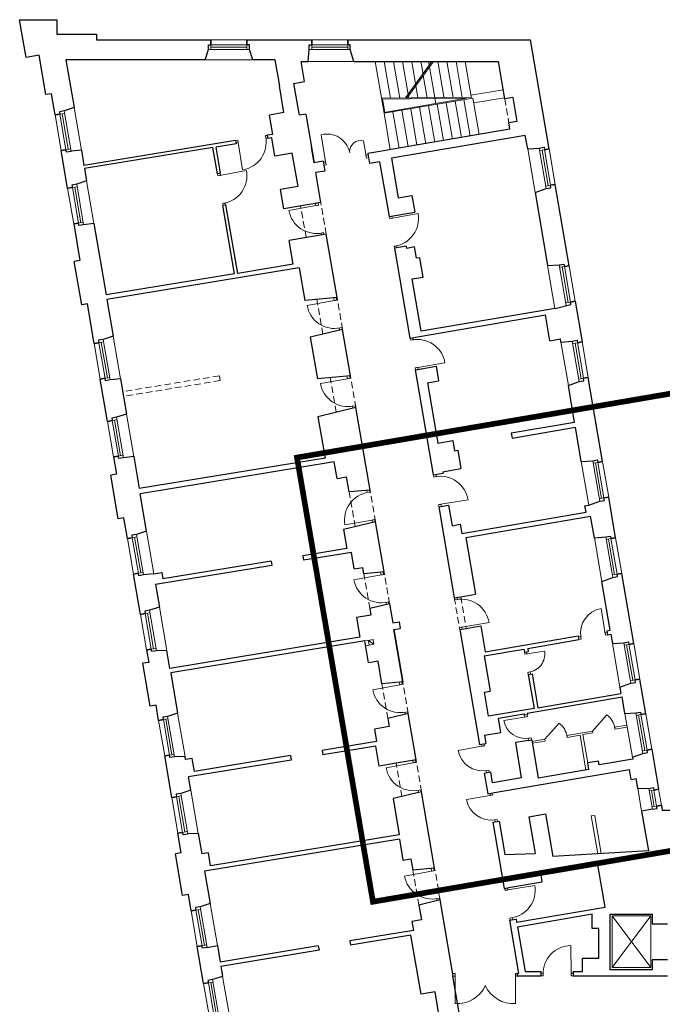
# Model space of a CAD drawing. Header units: centimetres. Extents: x 690840 to 714026, y 27673 to 40762.
# Tile 8 of 162: x 695322 to 695422, y 37516 to 37669. Entities that reach past the tile are written whole.
import ezdxf

# ---------------------------------------------------------------- set-up
doc = ezdxf.new("R2010")
doc.units = ezdxf.units.CM
doc.linetypes.add('DASHED', pattern=[19.05, 12.7, -6.35])
for name, color, linetype, lineweight in [('Drzwi i okna', 51, 'Continuous', 9), ('Kanały wentylacyjne', 3, 'Continuous', 9), ('Przekrojowa', 253, 'Continuous', 25), ('Ramka', 255, 'Continuous', 9), ('S3_obrys zakresu', 1, 'Continuous', 5), ('Widokowa', 140, 'Continuous', 9)]:
    doc.layers.add(name, color=color, linetype=linetype, lineweight=lineweight)

# ---------------------------------------------------------------- blocks, each defined once
blk = doc.blocks.new('zw$2918')
at = {"layer": 'Drzwi i okna', "color": 0}
for p, q in [((763.4, -360), (769.2, -359.1)), ((764.8, -368.9), (763.4, -360)), ((950.2, -441.6), (936.3, -357.3)), ((677.6, -373.9), (670.5, -375.1)), ((671.9, -383), (678.9, -381.8)), ((679, -382.8), (677.6, -373.9)), ((678.9, -381.8), (692.5, -466.2)), ((764.7, -367.9), (770.3, -367)), ((1076.8, -429.8), (1067.9, -376)), ((1075.3, -420.9), (1081.8, -419.8)), ((1075.3, -420.9), (1076.8, -429.8)), ((950.2, -441.6), (943.7, -442.7)), ((951.7, -450.5), (945.2, -451.6)), ((950.2, -441.6), (951.7, -450.5)), ((1076.8, -429.8), (1083.3, -428.7)), ((615.9, -484.8), (614.8, -478.3)), ((624.8, -483.3), (615.9, -484.8)), ((620.3, -484.1), (704.4, -468.5)), ((623.8, -483.5), (622.7, -477)), ((639.5, -569), (630.7, -570.5)), ((630.7, -570.5), (631.8, -576.8)), ((639.7, -575.5), (638.6, -569.1)), ((920.3, -577.2), (836.2, -592.7)), ((919, -570.3), (920.3, -577.2)), ((919.3, -577.4), (928.1, -575.7)), ((928.1, -575.7), (926.8, -568.6)), ((1148.8, -617.6), (1147.7, -611.1)), ((1153.2, -616.9), (1237.4, -602)), ((1156.7, -616.3), (1155.6, -609.8)), ((1157.7, -616.2), (1148.8, -617.6)), ((935, -662.8), (943.9, -661.2)), ((936, -662.7), (937, -668.3)), ((943.9, -661.2), (944.9, -667)), ((1171.8, -701.9), (1162.9, -703.4)), ((1171.8, -708.5), (1170.8, -702.1)), ((1162.9, -703.4), (1164, -709.8)), ((976.6, -872), (892.5, -887.5)), ((975.4, -865.1), (976.6, -872)), ((975.6, -872.2), (984.5, -870.6)), ((984.5, -870.6), (983.2, -863.5)), ((991.4, -957.7), (1000.2, -956.1)), ((992.3, -957.5), (993.4, -963.1)), ((1000.2, -956.1), (1001.3, -961.8)), ((1214.4, -995), (1213.3, -988.5)), ((1223.3, -993.5), (1214.4, -995)), ((1222.3, -993.7), (1221.2, -987.2)), ((1236.4, -1079.4), (1320.8, -1065.5)), ((1237.4, -1079.3), (1228.5, -1080.7)), ((1228.5, -1080.7), (1229.6, -1087.1)), ((1237.5, -1085.8), (1236.4, -1079.4)), ((1018.1, -1114.5), (934, -1130)), ((1016.6, -1106.5), (1018.1, -1114.5)), ((1017.1, -1114.7), (1026, -1113.1)), ((1026, -1113.1), (1024.7, -1106)), ((1032.8, -1200.2), (1041.7, -1198.5)), ((1033.8, -1200), (1035, -1206.3)), ((1041.7, -1198.5), (1042.8, -1204.4)), ((1286.2, -1419.9), (1285.2, -1413.4)), ((1295.1, -1418.5), (1286.2, -1419.9)), ((1294.1, -1418.6), (1293, -1412.1)), ((1079.3, -1467.8), (1078.1, -1461.3)), ((1078.3, -1468), (1087.1, -1466.4)), ((1087.1, -1466.4), (1086.1, -1460.7)), ((1308.2, -1504.4), (1392.6, -1490.5)), ((1309.2, -1504.2), (1300.4, -1505.7)), ((1300.4, -1505.7), (1301.4, -1512.1)), ((1309.3, -1510.8), (1308.2, -1504.4)), ((1094.6, -1553.4), (1010.4, -1568.4)), ((1093.6, -1553.5), (1102.4, -1552)), ((1095.9, -1561.1), (1094.6, -1553.4)), ((1102.4, -1552), (1103.7, -1559.1)), ((1122.3, -1723.7), (1038.2, -1739.1)), ((1120.8, -1715.6), (1122.3, -1723.7)), ((1121.3, -1723.8), (1130.1, -1722.2)), ((1130.1, -1722.2), (1128.8, -1714.9)), ((1351.6, -1801.4), (1350.5, -1794.9)), ((1360.5, -1799.9), (1351.6, -1801.4)), ((1359.5, -1800.1), (1358.4, -1793.6)), ((1137, -1809.3), (1145.8, -1807.7)), ((1138, -1809.1), (1139.1, -1815.5)), ((1145.8, -1807.7), (1146.9, -1813.6)), ((1818.8, -1907), (1805.9, -1828.1)), ((1374.6, -1885.7), (1365.7, -1887.1)), ((1365.7, -1887.1), (1366.8, -1893.5)), ((1373.6, -1885.8), (1458, -1871.9)), ((1374.7, -1892.2), (1373.6, -1885.8)), ((1742.2, -1915), (1735.7, -1916.1)), ((1743.5, -1922.9), (1737, -1924)), ((1742, -1914), (1743.5, -1922.9)), ((1817.9, -1901.6), (1819.4, -1910.5)), ((1824.5, -1901.5), (1818.1, -1902.6)), ((1819.4, -1910.5), (1825.8, -1909.4)), ((1568.7, -1970.2), (1567.6, -1963.7)), ((1568.7, -1970.2), (1630.4, -1960.2)), ((1577.6, -1968.8), (1568.7, -1970.2)), ((1575.6, -1969), (1574.5, -1962.5)), ((1585.5, -2025.1), (1578.6, -2026.3)), ((1578.6, -2026.3), (1579.6, -2032.7)), ((1586.5, -2031.5), (1585.5, -2025.1)), ((1180.6, -2064.7), (1096.5, -2080.2)), ((1179.1, -2056.7), (1180.6, -2064.7)), ((1179.6, -2064.9), (1188.4, -2063.3)), ((1188.4, -2063.3), (1187.1, -2056.2)), ((1195.3, -2150.4), (1204.2, -2148.8)), ((1196.3, -2150.2), (1197.3, -2155.8)), ((1204.2, -2148.8), (1205.2, -2154.5)), ((1572.8, -2164.4), (1503.7, -2175.8)), ((1568.4, -2165.1), (1567.3, -2158.6)), ((1568.4, -2165.1), (1577.2, -2163.6)), ((1577.2, -2163.6), (1576.2, -2157.1)), ((1579.3, -2231.1), (1588.2, -2229.7)), ((1580.4, -2237.5), (1579.3, -2231.1)), ((1588.2, -2229.7), (1589.2, -2236.1)), ((1440.3, -2254.8), (1361.5, -2268.6)), ((1434.7, -2249.2), (1435.8, -2255.6)), ((1434.8, -2255.8), (1443.7, -2254.2)), ((1443.7, -2254.2), (1442.6, -2247.8)), ((1222, -2307.2), (1137.9, -2322.7)), ((1220.8, -2300.3), (1222, -2307.2)), ((1221.1, -2307.4), (1229.9, -2305.8)), ((1229.9, -2305.8), (1228.6, -2298.7)), ((1448.1, -2331.5), (1456.9, -2330)), ((1449.1, -2331.4), (1450.2, -2337.9)), ((1456.9, -2330), (1458.1, -2336.5)), ((1236.8, -2392.9), (1245.6, -2391.2)), ((1237.8, -2392.7), (1238.9, -2399)), ((1245.6, -2391.2), (1246.7, -2397)), ((1466.6, -2407.6), (1387.8, -2421.4)), ((1461, -2402), (1462.2, -2408.4)), ((1461.2, -2408.5), (1470, -2407)), ((1470, -2407), (1468.9, -2400.6)), ((1474.4, -2484.3), (1483.3, -2482.8)), ((1475.4, -2484.1), (1476.5, -2490.6)), ((1483.3, -2482.8), (1484.4, -2489.3)), ((1279.5, -2643.3), (1195.4, -2658.8)), ((1278, -2635.3), (1279.5, -2643.3)), ((1278.5, -2643.5), (1287.4, -2641.9)), ((1287.4, -2641.9), (1286, -2634.6)), ((1515.7, -2701.9), (1600, -2687.6)), ((1507.8, -2703.3), (1506.6, -2696.3)), ((1516.7, -2701.7), (1507.8, -2703.3)), ((1514.5, -2695), (1515.7, -2701.9)), ((1294.2, -2729), (1303.1, -2727.4)), ((1295.2, -2728.8), (1296.4, -2735.1)), ((1303.1, -2727.4), (1304.2, -2733.2)), ((1531.2, -2787.4), (1522.3, -2788.9)), ((1522.3, -2788.9), (1523.3, -2794.9)), ((1530.2, -2787.6), (1531.2, -2793.6)), ((1712.5, -2960), (1712.1, -2874.5)), ((1352.7, -2961.1), (1346.2, -2961.1)), ((1352.6, -2970.1), (1352.7, -2961.1)), ((1539.7, -2970.1), (1539.7, -2961.1)), ((1539.7, -2961.1), (1546.2, -2961.1)), ((1625.6, -2960.5), (1619, -2960.5)), ((1625.6, -2959.5), (1625.6, -2968.5)), ((1712.5, -2959), (1712.5, -2968)), ((1719, -2960), (1712.5, -2960)), ((1346.2, -2969.1), (1352.6, -2969.1)), ((1352.6, -2969.1), (1352.5, -3054.6)), ((1546.2, -2969.1), (1539.7, -2969.1)), ((1539.7, -2969.1), (1539.8, -3054.6)), ((1625.6, -2968.5), (1619, -2968.5)), ((1712.5, -2968), (1719, -2968))]:
    blk.add_line(p, q, dxfattribs=at)
at = {"layer": 'Drzwi i okna', "color": 0, "ltscale": 1.6}
for p, q in [((1778.9, -2208.5), (1823.5, -2158.4)), ((1630.6, -2233.8), (1675.1, -2183.8))]:
    blk.add_line(p, q, dxfattribs=at)
for centre, radius, start, end in [((678.9, -380.6), 86.7, 279.0709, 10.6815), ((954.4, -427), 72.1, 11.9188, 104.5567), ((1059.5, -409.7), 34.7, 75.9366, 184.1291), ((619.1, -484.5), 86.7, 278.9985, 10.6091), ((921.5, -577.1), 86.7, 190.2929, 281.9036), ((1152, -617.3), 86.7, 278.5629, 10.1735), ((977.9, -872), 86.7, 190.2929, 281.9036), ((1235.2, -1079.4), 86.7, 9.2331, 100.8437), ((1019.4, -1114.5), 86.7, 190.2929, 281.9036), ((1307, -1504.4), 86.7, 9.2331, 100.8437), ((1095.7, -1553), 86.7, 98.6519, 190.2626), ((1123.5, -1723.6), 86.7, 190.2929, 281.9036), ((1372.3, -1885.9), 86.7, 9.2331, 100.8437), ((1573.2, -1968.6), 57.8, 276.9522, 8.388), ((1181.8, -2064.7), 86.7, 190.2929, 281.9036), ((1787, -2208.6), 62, 8.3094, 53.9766), ((1638.7, -2234), 62, 8.3094, 53.9766), ((1223.3, -2307.2), 86.7, 190.2929, 281.9036), ((1280.8, -2643.3), 86.7, 190.2929, 281.9036), ((1514.5, -2702.3), 86.7, 278.1541, 9.7648), ((1712.3, -2961.3), 86.7, 90.1458, 181.7564), ((1359.1, -2959.4), 95.4, 266.0716, 335.8764), ((1533.3, -2959.4), 95.4, 204.1236, 273.9284)]:
    blk.add_arc(centre, radius, start, end, dxfattribs=at)
at = {"layer": 'Drzwi i okna', "color": 0}
for centre, radius, start, end in [((755.5, -366), 78.2, 187.546, 190.8446), ((621.9, -492.7), 78.2, 278.1438, 281.4424), ((937.8, -653.4), 78.2, 98.7681, 102.0666), ((1154.7, -625.5), 78.2, 277.7082, 281.0068), ((994.1, -948.3), 78.2, 98.7681, 102.0666), ((1220.4, -1002.9), 78.2, 277.7082, 281.0068), ((1035.6, -1190.7), 78.2, 98.7681, 102.0666), ((1292.2, -1427.9), 78.2, 277.7082, 281.0068), ((1084.2, -1475.9), 78.2, 278.4889, 281.7875), ((1139.7, -1799.9), 78.2, 98.7681, 102.0666), ((1819.3, -1904.7), 77.8, 99.9306, 189.3047), ((1357.5, -1809.3), 78.2, 277.7082, 281.0068), ((1741.5, -1918.6), 78.2, 7.6634, 10.962), ((1198.1, -2141), 78.2, 98.7681, 102.0666), ((1570.3, -2164.2), 67.5, 189.8932, 279.8733), ((1569.9, -2153.5), 78.2, 277.7578, 281.0564), ((1452.6, -2332), 78.2, 98.2531, 101.5517), ((1437.9, -2254.4), 77.8, 190.5203, 279.8944), ((1239.5, -2383.4), 78.2, 98.7681, 102.0666), ((1479, -2484.8), 78.2, 98.2531, 101.5517), ((1464.2, -2407.1), 77.8, 190.5203, 279.8944), ((1297, -2719.6), 78.2, 98.7681, 102.0666), ((1525.4, -2779.5), 78.2, 97.9911, 101.2896), ((1430.8, -2965.8), 78.2, 178.2653, 181.5639), ((1461.5, -2965.8), 78.2, 358.4361, 1.7347), ((1634.4, -2963.8), 78.2, 358.6209, 1.9195)]:
    blk.add_arc(centre, radius, start, end, dxfattribs=at)
at = {"layer": 'Kanały wentylacyjne', "color": 0}
for p, q in [((1093.3, -1925.2), (1072.1, -1928.8)), ((1083.1, -1926.9), (1097.9, -1924.4)), ((1097.9, -1924.4), (1100.4, -1939.1)), ((1095.9, -1939.9), (1074.7, -1943.6)), ((1085.7, -1941.7), (1083.1, -1926.9)), ((1083.1, -1926.9), (1100.4, -1939.1)), ((1100.4, -1939.1), (1085.7, -1941.7))]:
    blk.add_line(p, q, dxfattribs=at)
at = {"layer": 'Przekrojowa', "color": 0, "ltscale": 1.6}
for p, q in [((20.1, -117.3), (0, 0)), ((0, 0), (115, 0)), ((115, 0), (115, -45)), ((115, -45), (239, -45)), ((239, -45), (239, -63)), ((239, -63), (594, -63)), ((706, -63), (907, -63)), ((1019, -63), (1586.8, -63)), ((1644.6, -401), (1586.8, -63)), ((60.2, -110.4), (20.1, -117.3)), ((81.1, -232.8), (60.2, -110.4)), ((575.7, -125), (586.2, -92.8)), ((724.3, -125), (713.8, -92.8)), ((896.4, -129.9), (899.2, -92.8)), ((1038.1, -129.9), (1026.8, -92.8)), ((575.7, -125), (143.8, -125)), ((143.8, -125), (169.2, -273.1)), ((792.8, -125), (724.3, -125)), ((792.8, -125), (806.6, -205.4)), ((884.5, -192.1), (873.9, -129.9)), ((873.9, -129.9), (896.4, -129.9)), ((1038.1, -129.9), (1048.7, -129.9)), ((1048.7, -129.9), (1487.3, -129.9)), ((1506.9, -246.1), (1487.3, -129.9)), ((820.8, -288.6), (806.6, -205.4)), ((852, -197.7), (884.5, -192.1)), ((868.8, -296.3), (852, -197.7)), ((98.9, -229.8), (81.1, -232.8)), ((110.2, -295.8), (98.9, -229.8)), ((1531.7, -241.8), (1506.9, -246.1)), ((1531.7, -241.8), (1544.4, -315.9)), ((169.2, -273.1), (138.2, -283.2)), ((820.8, -288.6), (776, -296.3)), ((786.2, -356.1), (776, -296.3)), ((888.5, -292.9), (868.8, -296.3)), ((888.5, -292.9), (914.4, -444.3)), ((1544.4, -315.9), (1519.4, -320.2)), ((1522.7, -340.3), (1519.4, -320.2)), ((786.2, -356.1), (769.2, -358.9)), ((769.2, -358.9), (770.9, -369)), ((1570.5, -359.3), (1154.5, -430.4)), ((1522.7, -340.3), (1231.6, -390.1)), ((1577.8, -400.7), (1570.5, -359.3)), ((670.5, -375.1), (199.8, -452.3)), ((600.2, -397), (201.5, -462.3)), ((614.1, -478.4), (600.2, -397)), ((672.2, -385.2), (610.1, -395.3)), ((624, -476.8), (610.1, -395.3)), ((670.5, -375.1), (672.2, -385.2)), ((782.8, -367), (770.9, -369)), ((792.5, -424.2), (782.8, -367)), ((914.4, -444.3), (906.1, -395.8)), ((1231.6, -390.1), (1112.7, -410.4)), ((149.1, -523.5), (129, -406.2)), ((191.8, -405.2), (159.6, -408.7)), ((191.8, -405.2), (199.8, -452.3)), ((846.8, -414.9), (792.5, -424.2)), ((864.5, -518.4), (846.8, -414.9)), ((1112.7, -410.4), (1081.1, -415.8)), ((1081.1, -415.8), (1086.3, -446.4)), ((1577.8, -400.7), (1613.9, -398.4)), ((943.1, -439.4), (914.4, -444.3)), ((943.1, -439.4), (948.3, -470)), ((1117.9, -441), (1086.3, -446.4)), ((1117.9, -441), (1147.1, -611.2)), ((1154.5, -430.4), (1175.6, -553.6)), ((201.5, -462.3), (208.1, -500.8)), ((624, -476.8), (614.1, -478.4)), ((948.3, -470), (919.7, -474.9)), ((935.4, -567.2), (919.7, -474.9)), ((208.1, -500.8), (177.1, -510.9)), ((864.5, -518.4), (810.2, -527.7)), ((1706.6, -763.8), (1663.4, -511.4)), ((820.4, -586.8), (810.2, -527.7)), ((1175.6, -553.6), (1218.5, -546.3)), ((1218.5, -546.3), (1227.3, -597.5)), ((1600.9, -536.9), (1635.4, -524.1)), ((1600.9, -536.9), (1639.6, -763.5)), ((640.8, -575.3), (631, -576.9)), ((667.3, -789.3), (631, -576.9)), ((677.2, -787.7), (640.8, -575.3)), ((935.4, -567.2), (820.4, -586.8)), ((1147.1, -611.2), (1227.3, -597.5)), ((168, -633.9), (187.4, -747.3)), ((230.7, -632.9), (198.5, -636.4)), ((230.7, -632.9), (268.6, -854.6)), ((952.3, -665.7), (837.2, -685.4)), ((986, -863), (952.3, -665.7)), ((849.8, -759.3), (837.2, -685.4)), ((1201.3, -703.4), (1164, -709.8)), ((1164, -709.8), (1211.7, -988.7)), ((1202.4, -709.9), (1201.3, -703.4)), ((1226.8, -705.7), (1202.4, -709.9)), ((1232.8, -740.6), (1226.8, -705.7)), ((187.4, -747.3), (169.6, -750.3)), ((192.7, -885.4), (169.6, -750.3)), ((849.8, -759.3), (677.2, -787.7)), ((1242.7, -738.9), (1232.8, -740.6)), ((1253, -799.1), (1242.7, -738.9)), ((1639.6, -763.5), (1676, -761.1)), ((667.3, -789.3), (268.6, -854.6)), ((867.8, -770.8), (271, -868.7)), ((867.8, -770.8), (885.2, -872.3)), ((1182.4, -817.2), (1182.4, -817.2)), ((1219.4, -804.8), (1253, -799.1)), ((1247.4, -967.4), (1219.4, -804.8)), ((210.4, -882.3), (192.7, -885.4)), ((231.5, -1005.5), (210.4, -882.3)), ((271, -868.7), (290.5, -982.8)), ((986, -863), (885.2, -872.3)), ((1725.5, -874.2), (1747, -1000.4)), ((1242.1, -983.5), (1633.1, -916.7)), ((1663.3, -896.3), (1247.4, -967.4)), ((1646.8, -996.7), (1633.1, -916.7)), ((1002.9, -961.6), (902.6, -986)), ((1027.5, -1105.5), (1002.9, -961.6)), ((290.5, -982.8), (259.5, -992.9)), ((902.6, -986), (924.6, -1115)), ((1211.7, -988.7), (1242.1, -983.5)), ((1646.8, -996.7), (1679.4, -991.1)), ((1681, -1001), (1679.4, -991.1)), ((1681, -1001), (1716.4, -997.7)), ((1228.6, -1087.3), (1259, -1082.1)), ((1228.6, -1087.3), (1248.8, -1083.8)), ((1228.6, -1087.3), (1284.5, -1413.5)), ((1259, -1082.1), (1293.5, -1076.2)), ((1293.5, -1076.2), (1301.3, -1121.5)), ((272.8, -1247), (250.4, -1115.9)), ((313.1, -1114.9), (280.9, -1118.4)), ((313.1, -1114.9), (331.8, -1224.3)), ((1027.5, -1105.5), (924.6, -1115)), ((1266.8, -1127.4), (1301.3, -1121.5)), ((1266.8, -1127.4), (1298.9, -1314.7)), ((1704.1, -1135.7), (1737.9, -1123.4)), ((1810.6, -1372), (1765.9, -1110.8)), ((1723.7, -1250.3), (1704.1, -1135.7)), ((328.7, -1206.3), (331.8, -1224.3)), ((1044.3, -1204), (926.5, -1232.8)), ((1088.2, -1460.3), (1044.3, -1204)), ((331.8, -1224.3), (300.8, -1234.4)), ((926.5, -1232.8), (948.4, -1361.1)), ((1723.7, -1250.3), (1526.9, -1284)), ((1529.3, -1298.8), (1726.2, -1265.1)), ((1744.4, -1371.7), (1726.2, -1265.1)), ((1298.9, -1314.7), (1345.2, -1306.8)), ((1345.2, -1306.8), (1350.6, -1338.3)), ((1526.9, -1284), (1529.3, -1298.8)), ((1350.6, -1338.3), (1360.5, -1336.6)), ((1360.5, -1336.6), (1370.3, -1393.8)), ((291.7, -1357.4), (300.8, -1410.7)), ((354.4, -1356.4), (322.2, -1359.9)), ((354.4, -1356.4), (371.4, -1455.7)), ((948.4, -1361.1), (371.4, -1455.7)), ((977.1, -1372.9), (374.1, -1471.7)), ((985.8, -1424), (977.1, -1372.9)), ((1744.4, -1371.7), (1780, -1369.3)), ((1314.1, -1403.4), (1370.3, -1393.8)), ((1314.1, -1403.4), (1314.9, -1408.3)), ((300.8, -1410.7), (283, -1413.7)), ((306.3, -1549.7), (283, -1413.7)), ((985.8, -1424), (1015.4, -1419)), ((1023.5, -1466.3), (1015.4, -1419)), ((1284.5, -1413.5), (1314.9, -1408.3)), ((1088.2, -1460.3), (1023.5, -1466.3)), ((394, -1588), (374.1, -1471.7)), ((1767.7, -1507.6), (1801.4, -1495)), ((1851, -1608.5), (1829.5, -1482.4)), ((1301.4, -1512.1), (1331.8, -1506.9)), ((1301.4, -1512.1), (1349.9, -1795)), ((1331.8, -1506.9), (1342.8, -1571)), ((1755.8, -1509.6), (1767.7, -1507.6)), ((1759.2, -1529.2), (1755.8, -1509.6)), ((324, -1546.7), (306.3, -1549.7)), ((335, -1610.7), (324, -1546.7)), ((1105, -1558.9), (1005.9, -1583.1)), ((1131.6, -1714.6), (1105, -1558.9)), ((1373.3, -1595.2), (1759.2, -1529.2)), ((1385.2, -1607.3), (1773.4, -1541)), ((1784.9, -1608.2), (1773.4, -1541)), ((394, -1588), (363, -1598.1)), ((1005.9, -1583.1), (1016, -1642.1)), ((1342.8, -1571), (1368.4, -1566.6)), ((1368.4, -1566.6), (1373.3, -1595.2)), ((1385.2, -1607.3), (1415.4, -1783.7)), ((1784.9, -1608.2), (1820.4, -1605.9)), ((1016, -1642.1), (879.6, -1664.5)), ((780.9, -1680.6), (444.6, -1735.8)), ((780.9, -1680.6), (783.3, -1694.4)), ((879.6, -1664.5), (882, -1678.3)), ((1030.2, -1654), (882, -1678.3)), ((1039, -1705.1), (1030.2, -1654)), ((783.3, -1694.4), (422.3, -1753.6)), ((1039, -1705.1), (1065.6, -1700.6)), ((1069, -1720.4), (1065.6, -1700.6)), ((375.3, -1846.3), (353.9, -1721.1)), ((416.6, -1720.1), (384.4, -1723.7)), ((416.6, -1720.1), (441.3, -1716.1)), ((441.3, -1716.1), (444.6, -1735.8)), ((1131.6, -1714.6), (1069, -1720.4)), ((1808.1, -1744.1), (1841.9, -1731.6)), ((1907.2, -1936.8), (1869.9, -1718.9)), ((422.3, -1753.6), (434.3, -1823.6)), ((1834, -1895.8), (1808.1, -1744.1)), ((1349.9, -1795), (1369.8, -1791.6)), ((1369.8, -1791.6), (1415.4, -1783.8)), ((434.3, -1823.6), (403.3, -1833.7)), ((1148.5, -1813.2), (1087.4, -1828.1)), ((1087.4, -1828.1), (1090.9, -1848.4)), ((1148.5, -1813.2), (1158.6, -1872.4)), ((1090.9, -1848.4), (1046.5, -1856)), ((1046.5, -1856), (1057, -1917.1)), ((1158.6, -1872.4), (1178.3, -1869)), ((1162.2, -1893.1), (1181.9, -1889.7)), ((1162.2, -1893.1), (1190, -2055.7)), ((1190, -2055.7), (1162.2, -1893.1)), ((1178.3, -1869), (1181.9, -1889.7)), ((1366.8, -1893.5), (1386.7, -1890.1)), ((1366.8, -1893.5), (1427.9, -2250.3)), ((1386.7, -1890.1), (1432.3, -1882.3)), ((1432.3, -1882.3), (1445.9, -1962.2)), ((1057, -1917.1), (466.8, -2013.8)), ((1445.9, -1962.2), (1735.1, -1912.7)), ((1577.8, -1951.8), (1737.1, -1924.6)), ((1735.1, -1912.7), (1737.1, -1924.6)), ((1823.8, -1897.6), (1834, -1895.8)), ((1823.8, -1897.6), (1825.8, -1909.4)), ((1825.8, -1909.4), (1836.1, -1907.7)), ((1836.1, -1907.7), (1841, -1936.4)), ((1072.1, -1928.8), (469.2, -2027.6)), ((1083.8, -1996.7), (1072.1, -1928.8)), ((1443, -1974.9), (1566, -1953.8)), ((1566, -1953.8), (1567.6, -1963.7)), ((1577.8, -1951.8), (1579.5, -1961.7)), ((1841, -1936.4), (1876.5, -1934.1)), ((394.2, -1956.7), (400.7, -1995.2)), ((457.3, -1957.9), (424.7, -1959.2)), ((466.8, -2013.8), (457.3, -1957.9)), ((1443, -1974.9), (1461.8, -2084.3)), ((1567.6, -1963.7), (1579.5, -1961.7)), ((400.7, -1995.2), (383, -1998.2)), ((405.7, -2131.3), (383, -1998.2)), ((1113.3, -1991.7), (1083.8, -1996.7)), ((1125.3, -2061.7), (1113.3, -1991.7)), ((469.2, -2027.6), (490.6, -2152.8)), ((1579.5, -2032.7), (1591.3, -2030.7)), ((1579.5, -2032.7), (1597.6, -2138.1)), ((1591.3, -2030.7), (1609.4, -2136.1)), ((1944.4, -2154.6), (1926, -2047.2)), ((1190, -2055.7), (1125.3, -2061.7)), ((1864.2, -2072.4), (1898, -2059.9)), ((1864.2, -2072.4), (1867.6, -2092)), ((1443.8, -2087.3), (1461.8, -2084.3)), ((1456.6, -2162.2), (1443.8, -2087.3)), ((1576.5, -2153), (1871.2, -2102.6)), ((1609.4, -2136.1), (1867.6, -2092)), ((1880, -2154.2), (1871.2, -2102.6)), ((423.5, -2128.2), (405.7, -2131.3)), ((431.6, -2175.6), (423.5, -2128.2)), ((1597.6, -2138.1), (1456.6, -2162.2)), ((490.6, -2152.8), (459.6, -2162.9)), ((1206.8, -2154.3), (1143.8, -2169.6)), ((1143.8, -2169.6), (1148, -2194.6)), ((1231.4, -2298.2), (1206.8, -2154.3)), ((1486.8, -2168.3), (1566.6, -2154.7)), ((1494.4, -2212.7), (1486.8, -2168.3)), ((1566.6, -2154.7), (1567.3, -2158.6)), ((1567.3, -2158.6), (1577.1, -2156.9)), ((1576.5, -2153), (1577.1, -2156.9)), ((1880, -2154.2), (1913.8, -2152)), ((1148, -2194.6), (1101.7, -2202.5)), ((1101.7, -2202.5), (1108.3, -2241.1)), ((1443.7, -2221.3), (1494.4, -2212.7)), ((1443.7, -2221.3), (1448.1, -2246.9)), ((1108.3, -2241.1), (939.6, -2268.7)), ((1105.7, -2255.7), (942.1, -2282.5)), ((1116.4, -2317.8), (1105.7, -2255.7)), ((1427.9, -2250.3), (1448.1, -2246.9)), ((1580.4, -2237.5), (1540.9, -2244.3)), ((1559.1, -2353.8), (1540.9, -2244.3)), ((1580.4, -2237.5), (1590.2, -2235.8)), ((1590.2, -2235.8), (1610, -2355.2)), ((472.5, -2415.1), (450.5, -2285.9)), ((513.6, -2287.2), (481, -2288.5)), ((515.2, -2297), (513.6, -2287.2)), ((840.9, -2284.9), (542.8, -2333.8)), ((840.9, -2284.9), (843.2, -2298.7)), ((939.6, -2268.7), (941.9, -2282.5)), ((1903.1, -2289.6), (1935.3, -2277.7)), ((1903.1, -2289.6), (1904.2, -2295.8)), ((1963.3, -2265), (1984.5, -2389.1)), ((536, -2293.6), (515.2, -2297)), ((843.2, -2298.7), (524.5, -2351)), ((542.8, -2333.8), (536, -2293.6)), ((1169.6, -2308.7), (1116.4, -2317.8)), ((1231.4, -2298.2), (1169.6, -2308.7)), ((1797.7, -2301.8), (1764.2, -2307.5)), ((1767.8, -2328.2), (1764.2, -2307.5)), ((1799.8, -2313.6), (1797.7, -2301.8)), ((1904.2, -2295.8), (1799.8, -2313.6)), ((531.5, -2392.3), (524.5, -2351)), ((1443.1, -2339), (1463.3, -2335.6)), ((1443.1, -2339), (1454.1, -2403.1)), ((1468.9, -2369.2), (1463.3, -2335.6)), ((1607.4, -2376.9), (1894.2, -2327.9)), ((1767.8, -2328.2), (1610, -2355.2)), ((1899.4, -2358.5), (1894.2, -2327.9)), ((1559.1, -2353.8), (1468.9, -2369.2)), ((1474.3, -2399.7), (1607.4, -2376.9)), ((1899.4, -2358.5), (1914.5, -2355.9)), ((1919.6, -2385.9), (1914.5, -2355.9)), ((531.5, -2392.3), (500.6, -2402.4)), ((1248.3, -2396.7), (1159.9, -2418.3)), ((1288.9, -2634.3), (1248.3, -2396.7)), ((1454.1, -2403.1), (1474.3, -2399.7)), ((1919.6, -2385.9), (1953.9, -2386.5)), ((1159.9, -2418.3), (1179.1, -2530.4)), ((1993, -2438.8), (1993.9, -2444.3)), ((1993, -2438.8), (1995.8, -2455.3)), ((1581.5, -2474.7), (1632.8, -2465.9)), ((1581.5, -2474.7), (1599.9, -2582.3)), ((1632.8, -2465.9), (1655.4, -2598)), ((1965, -2451.5), (1931.8, -2457.2)), ((1931.8, -2457.2), (1952.9, -2580.6)), ((1931.8, -2457.2), (1932.7, -2462.3)), ((2046.2, -2455.3), (1995.8, -2455.3)), ((1469.3, -2491.8), (1489.5, -2488.4)), ((1469.3, -2491.8), (1504.5, -2696.8)), ((1489.5, -2488.4), (1507.2, -2591.9)), ((501.9, -2586.6), (491.4, -2525.5)), ((554.5, -2526.7), (522, -2528)), ((554.5, -2526.7), (565.3, -2589.8)), ((1179.1, -2530.4), (592.9, -2626.5)), ((1179.2, -2544.6), (574.5, -2643.7)), ((1179.2, -2544.6), (1190.3, -2609.6)), ((501.9, -2586.6), (484.1, -2589.6)), ((506.2, -2718.7), (484.1, -2589.6)), ((586, -2586.4), (565.3, -2589.8)), ((592.9, -2626.5), (586, -2586.4)), ((1507.2, -2591.9), (1600.9, -2588.2)), ((1599.9, -2582.3), (1600.9, -2588.2)), ((1795.1, -2589.8), (1655.4, -2598)), ((1952.9, -2580.6), (1795.1, -2589.8)), ((1190.3, -2609.6), (1215.2, -2605.3)), ((1215.2, -2605.3), (1221.2, -2640.6)), ((1764.3, -2629.1), (1795.8, -2623.7)), ((1818.2, -2754.8), (1795.8, -2623.7)), ((574.5, -2643.7), (591.7, -2744.2)), ((1288.9, -2634.3), (1221.2, -2640.6)), ((1619.4, -2653.9), (1764.3, -2629.1)), ((1623.2, -2676.5), (1619.4, -2653.9)), ((1524.7, -2693.4), (1623.2, -2676.5)), ((523.9, -2715.7), (506.2, -2718.7)), ((532.7, -2767), (523.9, -2715.7)), ((1504.5, -2696.8), (1524.7, -2693.4)), ((591.7, -2744.2), (560.7, -2754.3)), ((1305.8, -2732.9), (1239.8, -2748.9)), ((1239.8, -2748.9), (1247.6, -2794.5)), ((1346.2, -2969.1), (1305.8, -2732.9)), ((1543.2, -2801.8), (1818.2, -2754.8)), ((1545.7, -2816.2), (1778.5, -2776.4)), ((1778.5, -2821.3), (1778.5, -2776.4)), ((1834.3, -2949.8), (1834.3, -2777)), ((1834.3, -2777), (1963.9, -2777)), ((1963.9, -2777), (1963.9, -2808.1)), ((1247.6, -2794.5), (1218, -2799.6)), ((1218, -2799.6), (1222.7, -2827.2)), ((1521.4, -2795.4), (1541.5, -2792)), ((1521.4, -2795.4), (1549.7, -2961.1)), ((1541.6, -2791.9), (1543.2, -2801.8)), ((2011.9, -2808.1), (1963.9, -2808.1)), ((1222.7, -2827.2), (1025.6, -2859.6)), ((1215.3, -2842.4), (1028, -2873.1)), ((1246.6, -3025.7), (1215.3, -2842.4)), ((1545.7, -2816.2), (1569.5, -2955.1)), ((1798.5, -2821.3), (1778.5, -2821.3)), ((1798.5, -2913.3), (1798.5, -2821.3)), ((1025.6, -2859.6), (1028, -2873.1)), ((571.3, -2992.7), (551.6, -2877.4)), ((582.2, -2880), (614, -2874.6)), ((614, -2874.6), (622.7, -2925.6)), ((927.6, -2875.6), (622.7, -2925.6)), ((930, -2889.1), (625, -2939.1)), ((927.6, -2875.6), (930, -2889.1)), ((1748.5, -2955.1), (1748.5, -2913.3)), ((1748.5, -2913.3), (1798.5, -2913.3)), ((2011.9, -2919.1), (1963.9, -2919.1)), ((1963.9, -2919.1), (1963.9, -2949.8)), ((625, -2939.1), (630.3, -2970)), ((627.8, -2955), (630.3, -2970)), ((1546.2, -2969.1), (1546.2, -2961.1)), ((1546.2, -2961.1), (1549.7, -2961.1)), ((1569.5, -2955.1), (1619, -2955.1)), ((1619, -2955.1), (1619, -2969.1)), ((1719, -2955.1), (1748.5, -2955.1)), ((1719, -2955.1), (1719, -2969.1)), ((1963.9, -2949.8), (1834.3, -2949.8)), ((630.3, -2970), (599.3, -2980)), ((1344.5, -2969.1), (1368.1, -3107.1)), ((1346.2, -2969.1), (1344.5, -2969.1)), ((1619, -2969.1), (1546.2, -2969.1)), ((1787.9, -2969.1), (1719, -2969.1)), ((2011.9, -2969.1), (1787.9, -2969.1)), ((1290, -3018.3), (1246.6, -3025.7)), ((1305.1, -3106.7), (1290, -3018.3))]:
    blk.add_line(p, q, dxfattribs=at)
at = {"layer": 'Przekrojowa', "color": 0}
for p, q in [((586.2, -92.8), (586.2, -78)), ((586.2, -78), (594, -78)), ((594, -78), (594, -63)), ((594, -63), (594, -78)), ((706, -78), (706, -63)), ((706, -63), (706, -78)), ((713.8, -78), (706, -78)), ((713.8, -92.8), (713.8, -78)), ((899.2, -92.8), (899.2, -78)), ((899.2, -78), (907, -78)), ((907, -78), (907, -63)), ((907, -63), (907, -78)), ((1019, -78), (1019, -63)), ((1019, -63), (1019, -78)), ((1026.8, -78), (1019, -78)), ((1026.8, -92.8), (1026.8, -78)), ((124.9, -293.3), (110.2, -295.8)), ((110.2, -295.8), (124.9, -293.3)), ((138.2, -283.2), (123.6, -285.7)), ((123.6, -285.7), (124.9, -293.3)), ((1613.9, -398.4), (1628.5, -395.9)), ((1628.5, -395.9), (1629.8, -403.6)), ((143.8, -403.7), (129, -406.2)), ((129, -406.2), (143.8, -403.7)), ((145.1, -411.4), (143.8, -403.7)), ((159.7, -408.9), (145.1, -411.4)), ((1629.8, -403.6), (1644.6, -401)), ((1644.6, -401), (1629.8, -403.6)), ((177.1, -510.9), (162.5, -513.3)), ((162.5, -513.3), (163.8, -521)), ((1648.7, -513.9), (1663.4, -511.4)), ((1663.4, -511.4), (1648.7, -513.9)), ((1650, -521.6), (1648.7, -513.9)), ((163.8, -521), (149.1, -523.5)), ((149.1, -523.5), (163.8, -521)), ((1635.4, -524.1), (1650, -521.6)), ((182.7, -631.4), (168, -633.9)), ((168, -633.9), (182.7, -631.4)), ((184, -639.1), (182.7, -631.4)), ((198.6, -636.6), (184, -639.1)), ((1676, -761.1), (1690.5, -758.6)), ((1690.5, -758.6), (1691.9, -766.3)), ((1691.9, -766.3), (1706.6, -763.8)), ((1706.6, -763.8), (1691.9, -766.3)), ((1663.3, -896.3), (1712, -884.4)), ((1710.7, -876.7), (1725.5, -874.2)), ((1725.5, -874.2), (1710.7, -876.7)), ((1712, -884.4), (1710.7, -876.7)), ((246.2, -1003), (231.5, -1005.5)), ((231.5, -1005.5), (246.2, -1003)), ((259.5, -992.9), (244.9, -995.4)), ((244.9, -995.4), (246.2, -1003)), ((1716.4, -997.7), (1731, -995.2)), ((1731, -995.2), (1732.3, -1002.9)), ((1732.3, -1002.9), (1747, -1000.4)), ((1747, -1000.4), (1732.3, -1002.9)), ((265.1, -1113.4), (250.4, -1115.9)), ((250.4, -1115.9), (265.1, -1113.4)), ((266.4, -1121.1), (265.1, -1113.4)), ((281, -1118.6), (266.4, -1121.1)), ((1737.9, -1123.4), (1752.5, -1120.9)), ((1751.2, -1113.3), (1765.9, -1110.8)), ((1765.9, -1110.8), (1751.2, -1113.3)), ((1752.5, -1120.9), (1751.2, -1113.3)), ((287.5, -1244.5), (272.8, -1247)), ((272.8, -1247), (287.5, -1244.5)), ((300.8, -1234.4), (286.2, -1236.8)), ((286.2, -1236.8), (287.5, -1244.5)), ((306.4, -1354.9), (291.7, -1357.4)), ((291.7, -1357.4), (306.4, -1354.9)), ((307.7, -1362.6), (306.4, -1354.9)), ((322.3, -1360.1), (307.7, -1362.6)), ((1780, -1369.3), (1794.5, -1366.8)), ((1794.5, -1366.8), (1795.9, -1374.5)), ((1795.9, -1374.5), (1810.6, -1372)), ((1810.6, -1372), (1795.9, -1374.5)), ((1801.4, -1495), (1816, -1492.5)), ((1814.7, -1484.9), (1829.5, -1482.4)), ((1829.5, -1482.4), (1814.7, -1484.9)), ((1816, -1492.5), (1814.7, -1484.9)), ((349.7, -1608.2), (335, -1610.7)), ((335, -1610.7), (349.7, -1608.2)), ((363, -1598.1), (348.4, -1600.6)), ((348.4, -1600.6), (349.7, -1608.2)), ((1820.4, -1605.9), (1835, -1603.4)), ((1835, -1603.4), (1836.3, -1611.1)), ((1836.3, -1611.1), (1851, -1608.5)), ((1851, -1608.5), (1836.3, -1611.1)), ((368.6, -1718.6), (353.9, -1721.1)), ((353.9, -1721.1), (368.6, -1718.6)), ((369.9, -1726.3), (368.6, -1718.6)), ((384.5, -1723.8), (369.9, -1726.3)), ((1841.9, -1731.6), (1856.5, -1729.1)), ((1855.2, -1721.5), (1869.9, -1718.9)), ((1869.9, -1718.9), (1855.2, -1721.5)), ((1856.5, -1729.1), (1855.2, -1721.5)), ((403.3, -1833.7), (388.7, -1836.1)), ((390, -1843.8), (375.3, -1846.3)), ((375.3, -1846.3), (390, -1843.8)), ((388.7, -1836.1), (390, -1843.8)), ((408.9, -1954.2), (394.2, -1956.7)), ((394.2, -1956.7), (408.9, -1954.2)), ((410.2, -1961.9), (408.9, -1954.2)), ((1876.5, -1934.1), (1891.1, -1931.7)), ((1891.1, -1931.7), (1892.4, -1939.3)), ((1892.4, -1939.3), (1907.2, -1936.8)), ((1907.2, -1936.8), (1892.4, -1939.3)), ((424.8, -1959.4), (410.2, -1961.9)), ((1911.3, -2049.7), (1926, -2047.2)), ((1926, -2047.2), (1911.3, -2049.7)), ((1898, -2059.9), (1912.6, -2057.4)), ((1912.6, -2057.4), (1911.3, -2049.7)), ((459.6, -2162.9), (445, -2165.4)), ((445, -2165.4), (446.3, -2173)), ((1913.8, -2152), (1928.4, -2149.5)), ((1928.4, -2149.5), (1929.7, -2157.2)), ((1929.7, -2157.2), (1944.4, -2154.6)), ((1944.4, -2154.6), (1929.7, -2157.2)), ((446.3, -2173), (431.6, -2175.6)), ((431.6, -2175.6), (446.3, -2173)), ((465.2, -2283.4), (450.5, -2285.9)), ((450.5, -2285.9), (465.2, -2283.4)), ((466.5, -2291.1), (465.2, -2283.4)), ((481.1, -2288.6), (466.5, -2291.1)), ((1935.3, -2277.7), (1949.9, -2275.2)), ((1948.6, -2267.6), (1963.3, -2265)), ((1963.3, -2265), (1948.6, -2267.6)), ((1949.9, -2275.2), (1948.6, -2267.6)), ((1953.9, -2386.5), (1968.5, -2384)), ((1953.9, -2386.5), (1968.5, -2384)), ((1968.5, -2384), (1969.8, -2391.6)), ((487.3, -2412.6), (472.5, -2415.1)), ((472.5, -2415.1), (487.3, -2412.6)), ((500.6, -2402.4), (486, -2404.9)), ((486, -2404.9), (487.3, -2412.6)), ((1969.8, -2391.6), (1984.5, -2389.1)), ((1984.5, -2389.1), (1969.8, -2391.6)), ((1978.3, -2441.4), (1993, -2438.8)), ((1993, -2438.8), (1978.3, -2441.4)), ((1979.6, -2449), (1978.3, -2441.4)), ((1965, -2451.5), (1979.6, -2449)), ((506.1, -2523), (491.4, -2525.5)), ((491.4, -2525.5), (506.1, -2523)), ((507.5, -2530.6), (506.1, -2523)), ((522, -2528.1), (507.5, -2530.6)), ((547.4, -2764.4), (532.7, -2767)), ((532.7, -2767), (547.4, -2764.4)), ((560.7, -2754.3), (546.1, -2756.8)), ((546.1, -2756.8), (547.4, -2764.4)), ((566.3, -2874.8), (551.6, -2877.4)), ((551.6, -2877.4), (566.3, -2874.8)), ((567.6, -2882.5), (566.3, -2874.8)), ((582.2, -2880), (567.6, -2882.5)), ((586, -2990.2), (571.3, -2992.7)), ((571.3, -2992.7), (586, -2990.2)), ((599.3, -2980), (584.7, -2982.5)), ((584.7, -2982.5), (586, -2990.2))]:
    blk.add_line(p, q, dxfattribs=at)
at = {"layer": 'Widokowa', "color": 0}
for p, q in [((593.8, -78), (706, -78)), ((594, -78), (594, -92.8)), ((594, -85.4), (706, -85.4)), ((706, -78), (706, -92.8)), ((906.8, -78), (1019, -78)), ((907, -78), (907, -92.8)), ((907, -85.4), (1019, -85.4)), ((1019, -78), (1019, -92.8)), ((586.2, -92.8), (713.8, -92.8)), ((899.2, -92.8), (1026.8, -92.8)), ((124.9, -293.3), (139.5, -290.8)), ((143.8, -403.9), (124.9, -293.3)), ((151.1, -402.5), (132.2, -292.1)), ((159.7, -408.9), (138.2, -283.2)), ((143.8, -403.7), (158.4, -401.2)), ((1613.9, -398.4), (1635.4, -524.1)), ((1629.8, -403.6), (1615.2, -406)), ((1622.5, -404.8), (1641.4, -515.2)), ((1629.8, -403.3), (1648.7, -513.9)), ((163.8, -521), (178.4, -518.5)), ((198.6, -636.6), (177.1, -510.9)), ((1648.7, -513.9), (1634.1, -516.4)), ((182.7, -631.6), (163.8, -521)), ((190, -630.2), (171.1, -519.8)), ((182.7, -631.4), (197.3, -628.9)), ((1676, -761.1), (1697.5, -886.9)), ((1691.9, -766.3), (1677.3, -768.8)), ((1684.6, -767.5), (1703.4, -877.9)), ((1691.8, -766.1), (1710.7, -876.7)), ((1710.7, -876.7), (1696.1, -879.2)), ((246.2, -1003), (260.8, -1000.5)), ((265.2, -1113.6), (246.2, -1003)), ((272.4, -1112.2), (253.5, -1001.8)), ((281, -1118.6), (259.5, -992.9)), ((1716.4, -997.7), (1737.9, -1123.4)), ((1732.3, -1002.9), (1717.7, -1005.4)), ((1725, -1004.1), (1743.9, -1114.5)), ((1732.3, -1002.6), (1751.2, -1113.3)), ((265.1, -1113.4), (279.7, -1110.9)), ((1751.2, -1113.3), (1736.6, -1115.8)), ((287.5, -1244.5), (302.1, -1242)), ((306.5, -1355.1), (287.5, -1244.5)), ((313.7, -1353.7), (294.8, -1243.3)), ((322.3, -1360.1), (300.8, -1234.4)), ((306.4, -1354.9), (321, -1352.4)), ((1780, -1369.3), (1801.4, -1495)), ((1795.9, -1374.5), (1781.3, -1377)), ((1795.8, -1374.3), (1814.7, -1484.9)), ((1788.6, -1375.7), (1807.4, -1486.1)), ((1814.7, -1484.9), (1800.1, -1487.4)), ((349.7, -1608.2), (364.3, -1605.7)), ((368.7, -1718.9), (349.7, -1608.2)), ((375.9, -1717.4), (357, -1607)), ((384.5, -1723.8), (363, -1598.1)), ((1820.4, -1605.9), (1841.9, -1731.6)), ((1836.3, -1611.1), (1821.7, -1613.6)), ((1829, -1612.3), (1847.9, -1722.7)), ((1836.3, -1610.8), (1855.2, -1721.5)), ((368.6, -1718.6), (383.2, -1716.1)), ((1855.2, -1721.5), (1840.6, -1724)), ((424.8, -1959.4), (403.3, -1833.7)), ((390, -1843.8), (404.6, -1841.3)), ((408.9, -1954.4), (390, -1843.8)), ((416.2, -1953), (397.3, -1842.6)), ((408.9, -1954.2), (423.5, -1951.7)), ((1876.5, -1934.1), (1898, -2059.9)), ((1892.4, -1939.3), (1877.8, -1941.8)), ((1885.1, -1940.6), (1904, -2051)), ((1892.4, -1939.1), (1911.3, -2049.7)), ((1911.3, -2049.7), (1896.7, -2052.2)), ((481.1, -2288.6), (459.6, -2162.9)), ((1913.8, -2152), (1935.3, -2277.7)), ((1929.7, -2157.2), (1915.1, -2159.7)), ((1922.4, -2158.4), (1941.3, -2268.8)), ((1929.6, -2156.9), (1948.6, -2267.6)), ((446.3, -2173), (460.9, -2170.5)), ((465.2, -2283.7), (446.3, -2173)), ((472.5, -2282.2), (453.6, -2171.8)), ((465.2, -2283.4), (479.8, -2280.9)), ((1948.6, -2267.6), (1934, -2270)), ((487.3, -2412.6), (501.9, -2410.1)), ((506.2, -2523.2), (487.3, -2412.6)), ((513.4, -2521.7), (494.6, -2411.3)), ((522, -2528.1), (500.6, -2402.4)), ((1965, -2451.5), (1953.9, -2386.5)), ((1969.8, -2391.6), (1955.2, -2394.1)), ((1971, -2442.6), (1962.5, -2392.9)), ((1978.3, -2441.6), (1969.8, -2391.6)), ((1978.3, -2441.4), (1963.7, -2443.9)), ((506.1, -2523), (520.7, -2520.5)), ((547.4, -2764.4), (562, -2762)), ((566.4, -2875.1), (547.4, -2764.4)), ((573.6, -2873.6), (554.7, -2763.2)), ((582.2, -2880), (560.7, -2754.3)), ((566.3, -2874.8), (580.9, -2872.3)), ((586, -2990.2), (600.6, -2987.7)), ((605, -3100.8), (586, -2990.2)), ((612.2, -3099.3), (593.3, -2988.9)), ((620.8, -3105.7), (599.3, -2980))]:
    blk.add_line(p, q, dxfattribs=at)
at = {"layer": 'Widokowa', "color": 0, "ltscale": 1.6}
for p, q in [((706, -63), (594, -63)), ((1019, -63), (907, -63)), ((724.3, -125), (575.7, -125)), ((1038.1, -129.9), (896.4, -129.9)), ((1104.1, -129.9), (1131.6, -290.7)), ((1132.5, -129.9), (1152, -243.5)), ((1160.9, -129.9), (1180.3, -243.2)), ((1189.3, -129.9), (1206.7, -231.2)), ((1198.1, -242.9), (1280.4, -129.9)), ((1202.6, -243.2), (1285, -129.9)), ((1217.7, -129.9), (1229.7, -199.6)), ((1246.2, -129.9), (1252.7, -168)), ((1270.2, -129.9), (1272.1, -141.3)), ((1273, -146.5), (1292.4, -260.2)), ((1298.6, -129.9), (1318.2, -244.7)), ((1327, -129.9), (1346, -241.4)), ((1355.4, -129.9), (1374.4, -241.1)), ((1383.8, -129.9), (1403.3, -244.3)), ((1253.6, -173.2), (1265.4, -242.3)), ((1230.6, -204.8), (1237, -242.6)), ((1123.6, -243.8), (1402.8, -240.8)), ((1124.1, -246.8), (1387.5, -243.9)), ((1387.5, -243.9), (1131.1, -287.8)), ((1407.6, -243.5), (1131.6, -290.7)), ((1207.6, -236.4), (1208.7, -242.9)), ((1401.5, -234.5), (1501.9, -217.7)), ((1407.6, -243.5), (1427, -356.7)), ((1410.2, -258.4), (1506.2, -242.4)), ((169.2, -273.1), (191.8, -405.2)), ((1134.1, -287.3), (1127.1, -246.8)), ((1242, -271.9), (1261.4, -385)), ((1269.6, -267.1), (1289, -380.3)), ((1297.2, -262.4), (1316.6, -375.6)), ((1324.8, -257.7), (1344.2, -370.8)), ((1352.4, -253), (1371.8, -366.1)), ((1380, -248.3), (1399.4, -361.4)), ((110.2, -295.8), (129, -406.2)), ((1131.6, -290.7), (1151, -403.9)), ((1159.2, -286), (1178.6, -399.2)), ((1186.8, -281.3), (1206.2, -394.4)), ((1214.4, -276.6), (1233.8, -389.7)), ((1600.9, -536.9), (1577.8, -400.7)), ((1663.4, -511.4), (1644.6, -401)), ((208.1, -500.8), (230.7, -632.9)), ((149.1, -523.5), (168, -633.9)), ((1662.4, -896.5), (1639.6, -763.5)), ((1725.5, -874.2), (1706.6, -763.8)), ((231.5, -1005.5), (250.4, -1115.9)), ((290.5, -982.8), (313.1, -1114.9)), ((1704.1, -1135.7), (1680.9, -1000.1)), ((1765.9, -1110.8), (1747, -1000.4)), ((272.8, -1247), (291.7, -1357.4)), ((331.8, -1224.3), (354.4, -1356.4)), ((1767.6, -1507.4), (1744.4, -1371.7)), ((1829.5, -1482.4), (1810.6, -1372)), ((394, -1588), (416.6, -1720.1)), ((335, -1610.7), (353.9, -1721.1)), ((1808.1, -1744.1), (1784.9, -1608.2)), ((1869.9, -1718.9), (1851, -1608.5)), ((434.3, -1823.6), (457.3, -1957.9)), ((375.3, -1846.3), (394.2, -1956.7)), ((1864.2, -2072.4), (1841, -1936.4)), ((1926, -2047.2), (1907.2, -1936.8)), ((490.6, -2152.8), (513.6, -2287.2)), ((1903.1, -2289.6), (1880, -2154.2)), ((1963.3, -2265), (1944.4, -2154.6)), ((431.6, -2175.6), (450.5, -2285.9)), ((1886.2, -2190.1), (1847.9, -2196.7)), ((1848.9, -2202.6), (1847.9, -2196.7)), ((1887.1, -2196.1), (1848.9, -2202.6)), ((1778.9, -2208.5), (1699.5, -2222)), ((1700.6, -2228), (1699.5, -2222)), ((1740.3, -2221.2), (1700.6, -2228)), ((1758.9, -2329.8), (1740.3, -2221.2)), ((1779.9, -2214.4), (1749.2, -2219.6)), ((1764.2, -2307.5), (1749.2, -2219.6)), ((1779.9, -2214.4), (1778.9, -2208.5)), ((1630.6, -2233.8), (1591, -2240.6)), ((1631.6, -2239.8), (1592, -2246.5)), ((1631.6, -2239.8), (1630.6, -2233.8)), ((531.5, -2392.3), (554.5, -2526.7)), ((1919.6, -2385.9), (1931.8, -2457.2)), ((1984.5, -2389.1), (1993, -2438.8)), ((472.5, -2415.1), (491.4, -2525.5)), ((1774.9, -2471.5), (1785.9, -2470.9)), ((1774.9, -2471.5), (1795.2, -2589.8)), ((1785.9, -2470.9), (1806.1, -2589.2)), ((591.7, -2744.2), (614, -2874.6)), ((532.7, -2767), (551.6, -2877.4)), ((1959.8, -2781.8), (1840.2, -2943)), ((1959.8, -2943), (1840.2, -2781.8)), ((1959.8, -2781.8), (1840.2, -2781.8)), ((1840.2, -2781.8), (1840.2, -2943)), ((1959.8, -2943), (1959.8, -2781.8)), ((1840.2, -2943), (1959.8, -2943)), ((571.3, -2992.7), (590.2, -3103.1)), ((630.3, -2970), (653.3, -3104.3))]:
    blk.add_line(p, q, dxfattribs=at)
at = {"layer": 'Widokowa', "color": 0, "linetype": 'DASHED', "ltscale": 1.6}
for p, q in [((1506.9, -246.1), (1519.4, -320.2)), ((890.3, -675.7), (871.9, -578)), ((952.3, -665.7), (935.4, -567.2)), ((941.8, -976.5), (923.4, -868.8)), ((1002.9, -961.6), (986, -863)), ((620.2, -1105.5), (319.9, -1154.8)), ((622.8, -1120.3), (322.5, -1169.5)), ((620.2, -1105.5), (622.8, -1120.3)), ((983.2, -1218.9), (964.8, -1111.3)), ((1044.3, -1204), (1027.5, -1105.5)), ((1042, -1574.3), (1023.5, -1466.3)), ((1105, -1558.9), (1088.2, -1460.3)), ((1087.4, -1828.1), (1069, -1720.4)), ((1148.5, -1813.2), (1131.6, -1714.6)), ((1349.9, -1795), (1366.8, -1893.5)), ((1369.8, -1791.6), (1386.7, -1890.1)), ((1143.8, -2169.6), (1125.3, -2061.7)), ((1206.8, -2154.3), (1190, -2055.7)), ((1187.2, -2411.6), (1169.6, -2308.7)), ((1248.3, -2396.7), (1231.4, -2298.2)), ((1239.8, -2748.9), (1221.2, -2640.6)), ((1305.8, -2732.9), (1288.9, -2634.3))]:
    blk.add_line(p, q, dxfattribs=at)

msp = doc.modelspace()

# ---------------------------------------------------------------- linework, layer by layer
at = {"layer": 'S3_obrys zakresu', "color": 1, "ltscale": 1.6, "true_color": 0xff0000, "const_width": 0.877}
msp.add_lwpolyline([(695365.3, 37601.37), (695430.46, 37612.52), (695442.26, 37543.56), (695377.09, 37532.42)], close=True, dxfattribs=at)

# ---------------------------------------------------------------- block references
at = {"layer": 'Ramka', "color": 251, "xscale": 0.05, "yscale": 0.05, "zscale": 0.05}
msp.add_blockref('zw$2918', (695322.23, 37669.34), dxfattribs=at)

doc.saveas('drawing.dxf')
